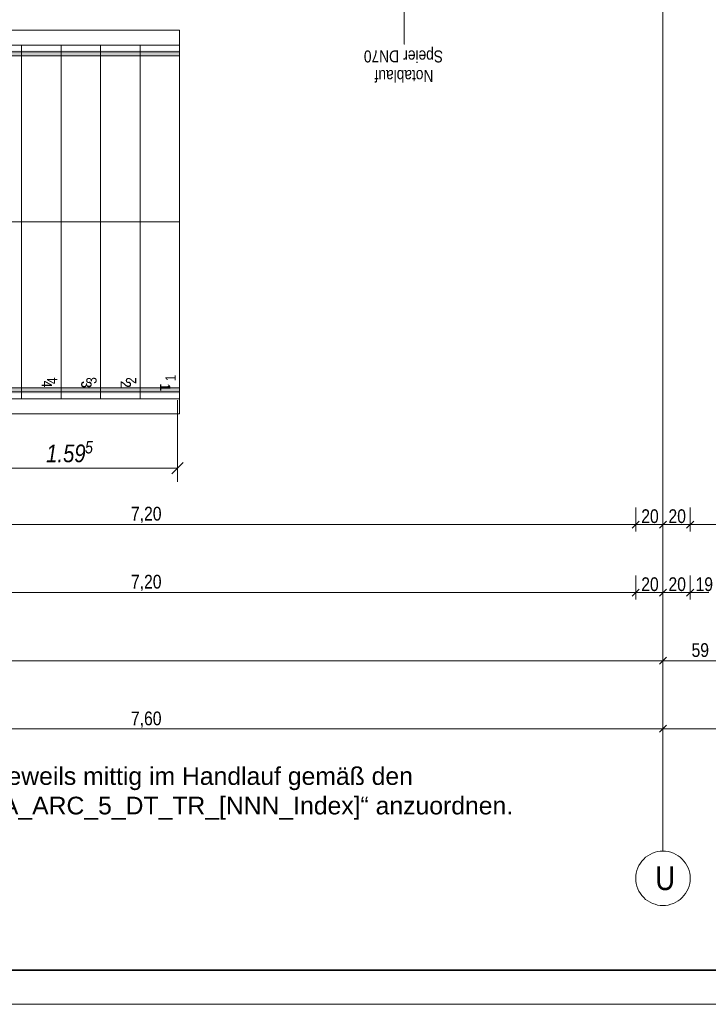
# Model space of a CAD drawing. Extents: x -420 to 300, y 62 to 1112.
# Tile 104 of 256: x -93 to 8, y 62 to 207. Entities that reach past the tile are written whole.
import ezdxf
from ezdxf.lldxf.tags import DXFTag

# ---------------------------------------------------------------- set-up
doc = ezdxf.new("R2010")
doc.units = 0
doc.layers.get('0').update_dxf_attribs({"lineweight": 13})
for name, color, linetype, lineweight, true_color in [('00_E_ST_Handlaufleuchte_Bem', 7, 'Continuous', 5, 0x7d7d00), ('00_E_ST_Handlaufleuchte–Handlauf-Position', 7, 'Continuous', 5, 0x0000b2), ('30 -35 Decken- 2.2 Treppen Außen', 9, 'Continuous', 9, 0x808080), ('70 -72 Beschriftung- 1 Beschriftung allgemein', 7, 'Continuous', 9, 0xff6633), ('70 -76 Bemaßung- 2 Allgemein', 9, 'Continuous', 5, 0x808080)]:
    doc.layers.add(name, color=color, linetype=linetype, lineweight=lineweight, true_color=true_color)
for name, color, linetype, lineweight in [('70 -71 Achsen- 1 Gebäudeachsen', 7, 'STRICHPUNKT2-A06CPUWML0', 18), ('iwb_Plankopf Rahmen', 7, 'Continuous', 35), ('Keine-A06CPUWIL0', 7, 'Continuous', 9)]:
    doc.layers.add(name, color=color, linetype=linetype, lineweight=lineweight)
doc.styles.get("Standard").update_dxf_attribs({"font": 'ARIALN.TTF'})
tags = doc.linetypes.add('STRICHPUNKT2-A06CPUWML0', pattern=[12.7, 6.35, -3.175, 0, -3.175]).pattern_tags.tags
tags[10:11] = [DXFTag(74, 4), DXFTag(75, 0), DXFTag(340, '0'), DXFTag(46, 0.0), DXFTag(50, 0.0), DXFTag(44, 0.0), DXFTag(45, 0.0)]
tags[8:9] = [DXFTag(74, 4), DXFTag(75, 0), DXFTag(340, '0'), DXFTag(46, 0.0), DXFTag(50, 0.0), DXFTag(44, 0.0), DXFTag(45, 0.0)]
tags[6:7] = [DXFTag(74, 4), DXFTag(75, 0), DXFTag(340, '0'), DXFTag(46, 0.0), DXFTag(50, 0.0), DXFTag(44, 0.0), DXFTag(45, 0.0)]
tags[4:5] = [DXFTag(74, 4), DXFTag(75, 0), DXFTag(340, '0'), DXFTag(46, 0.0), DXFTag(50, 0.0), DXFTag(44, 0.0), DXFTag(45, 0.0)]

# ---------------------------------------------------------------- blocks, each defined once
blk = doc.blocks.new('Referenz-A06CPUWNL0', base_point=(-395.24, 76.95))
at = {"layer": '30 -35 Decken- 2.2 Treppen Außen', "color": 0, "linetype": 'Continuous', "ltscale": 0.13}
for p, q in [((-69.3, 205.65), (-250.1, 205.65)), ((-250.1, 205.65), (-69.3, 205.65)), ((-69.3, 205.65), (-95.2, 205.65)), ((-69.3, 203.45), (-69.3, 205.65)), ((-69.3, 203.45), (-69.3, 205.65)), ((-69.3, 205.65), (-69.3, 203.45)), ((-250.1, 203.45), (-69.3, 203.45)), ((-69.3, 203.45), (-250.1, 203.45)), ((-92.5, 203.45), (-98.3, 203.45)), ((-92.5, 203.45), (-95.67, 203.45)), ((-95.67, 203.45), (-69.3, 203.45)), ((-86.7, 203.45), (-92.5, 203.45)), ((-92.5, 151.45), (-92.5, 203.45)), ((-86.7, 203.45), (-92.5, 203.45)), ((-92.5, 203.45), (-92.5, 151.45)), ((-80.9, 203.45), (-86.7, 203.45)), ((-86.7, 203.45), (-86.7, 151.45)), ((-80.9, 203.45), (-86.7, 203.45)), ((-86.7, 203.45), (-86.7, 151.45)), ((-75.1, 203.45), (-80.9, 203.45)), ((-80.9, 203.45), (-80.9, 151.45)), ((-75.1, 203.45), (-80.9, 203.45)), ((-80.9, 203.45), (-80.9, 151.45)), ((-69.3, 203.45), (-75.1, 203.45)), ((-75.1, 203.45), (-75.1, 151.45)), ((-69.3, 203.45), (-75.1, 203.45)), ((-75.1, 203.45), (-75.1, 151.45)), ((-69.3, 203.45), (-69.3, 151.45)), ((-69.3, 203.45), (-69.3, 151.45)), ((-250.1, 202.45), (-69.3, 202.45)), ((-69.3, 201.85), (-250.1, 201.85)), ((-96.01, 201.85), (-69.3, 201.85)), ((-69.3, 202.45), (-95.88, 202.45)), ((-69.3, 201.85), (-69.3, 202.45)), ((-69.3, 202.45), (-69.3, 201.85)), ((-69.3, 177.45), (-250.1, 177.45)), ((-69.3, 177.45), (-101.2, 177.45)), ((-69.3, 153.05), (-250.1, 153.05)), ((-250.1, 152.45), (-69.3, 152.45)), ((-69.3, 152.45), (-106.51, 152.45)), ((-106.38, 153.05), (-69.3, 153.05)), ((-69.3, 153.05), (-69.3, 152.45)), ((-69.3, 152.45), (-69.3, 153.05)), ((-69.3, 151.45), (-250.1, 151.45)), ((-69.3, 151.45), (-250.1, 151.45)), ((-69.3, 151.45), (-106.72, 151.45)), ((-98.3, 151.45), (-92.5, 151.45)), ((-92.5, 151.45), (-98.3, 151.45)), ((-86.7, 151.45), (-92.5, 151.45)), ((-86.7, 151.45), (-92.5, 151.45)), ((-80.9, 151.45), (-86.7, 151.45)), ((-80.9, 151.45), (-86.7, 151.45)), ((-75.1, 151.45), (-80.9, 151.45)), ((-75.1, 151.45), (-80.9, 151.45)), ((-69.3, 151.45), (-75.1, 151.45)), ((-69.3, 151.45), (-75.1, 151.45)), ((-69.3, 149.25), (-69.3, 151.45)), ((-69.3, 149.25), (-69.3, 151.45)), ((-69.3, 149.25), (-69.3, 151.45)), ((-250.1, 149.25), (-69.3, 149.25)), ((-250.1, 149.25), (-69.3, 149.25)), ((-107.19, 149.25), (-69.3, 149.25))]:
    blk.add_line(p, q, dxfattribs=at)
at = {"layer": '30 -35 Decken- 2.2 Treppen Außen', "color": 0}
for p, q in [((-69.3, 205.65), (-95.2, 205.65)), ((-69.3, 203.45), (-69.3, 205.65)), ((-95.67, 203.45), (-69.3, 203.45)), ((-92.5, 151.45), (-92.5, 203.45)), ((-86.7, 203.45), (-86.7, 151.45)), ((-80.9, 203.45), (-80.9, 151.45)), ((-75.1, 203.45), (-75.1, 151.45)), ((-69.3, 203.45), (-69.3, 151.45)), ((-96.01, 201.85), (-69.3, 201.85)), ((-69.3, 202.45), (-95.88, 202.45)), ((-69.3, 201.85), (-69.3, 202.45)), ((-69.3, 177.45), (-101.2, 177.45)), ((-69.3, 152.45), (-106.51, 152.45)), ((-106.38, 153.05), (-69.3, 153.05)), ((-69.3, 153.05), (-69.3, 152.45)), ((-69.3, 151.45), (-106.72, 151.45)), ((-69.3, 149.25), (-69.3, 151.45)), ((-107.19, 149.25), (-69.3, 149.25))]:
    blk.add_line(p, q, dxfattribs=at)
at = {"layer": '70 -71 Achsen- 1 Gebäudeachsen', "color": 0, "linetype": 'STRICHPUNKT2-A06CPUWML0', "ltscale": 0.18}
blk.add_line((1.7, 1084.39), (1.7, 84.95), dxfattribs=at)
at = {"layer": '70 -72 Beschriftung- 1 Beschriftung allgemein', "color": 0, "linetype": 'Continuous', "ltscale": 0.13}
blk.add_line((-36.3, 213.85), (-36.3, 203.56), dxfattribs=at)
at = {"layer": '70 -72 Beschriftung- 1 Beschriftung allgemein', "color": 0, "linetype": 'Continuous', "lineweight": 5, "ltscale": 0.13}
for p, q in [((-36.3, 203.56), (-36.31, 203.62)), ((-36.31, 203.62), (-36.28, 203.62)), ((-36.28, 203.62), (-36.3, 203.56))]:
    blk.add_line(p, q, dxfattribs=at)
at = {"layer": '70 -72 Beschriftung- 1 Beschriftung allgemein', "color": 0, "lineweight": 0}
for points in [[(-36.3, 203.62), (-36.3, 203.56), (-36.31, 203.62)], [(-36.3, 203.62), (-36.28, 203.62), (-36.3, 203.56)]]:
    blk.add_solid(points, dxfattribs=at)
at = {"layer": '70 -76 Bemaßung- 2 Allgemein', "color": 0, "linetype": 'Continuous', "ltscale": 0.13}
for p, q in [((-2.3, 135.45), (-2.3, 131.95)), ((-2.3, 135.45), (-2.3, 131.95)), ((1.7, 135.45), (1.7, 131.95)), ((1.7, 135.45), (1.7, 131.95)), ((5.7, 135.45), (5.7, 131.95)), ((5.7, 135.45), (5.7, 131.95)), ((-3.36, 132.95), (-145.24, 132.95)), ((-1.3, 132.95), (-3.36, 132.95)), ((-3.3, 132.95), (-1.24, 132.95)), ((0.64, 132.95), (-1.24, 132.95)), ((2.7, 132.95), (0.64, 132.95)), ((0.7, 132.95), (2.76, 132.95)), ((4.64, 132.95), (2.76, 132.95)), ((6.7, 132.95), (4.64, 132.95)), ((4.7, 132.95), (6.76, 132.95)), ((76.5, 132.95), (6.76, 132.95)), ((-2.3, 125.45), (-2.3, 121.95)), ((-2.3, 125.45), (-2.3, 121.95)), ((1.7, 125.45), (1.7, 121.95)), ((1.7, 125.45), (1.7, 121.95)), ((5.7, 125.45), (5.7, 121.95)), ((5.7, 125.45), (5.7, 121.95)), ((-3.36, 122.95), (-145.24, 122.95)), ((-1.3, 122.95), (-3.36, 122.95)), ((-3.3, 122.95), (-1.24, 122.95)), ((0.64, 122.95), (-1.24, 122.95)), ((2.7, 122.95), (0.64, 122.95)), ((0.7, 122.95), (2.76, 122.95)), ((4.64, 122.95), (2.76, 122.95)), ((6.7, 122.95), (4.64, 122.95)), ((4.7, 122.95), (6.76, 122.95)), ((8.44, 122.95), (6.76, 122.95)), ((1.7, 115.45), (1.7, 111.95)), ((1.7, 115.45), (1.7, 111.95)), ((0.64, 112.95), (-301.24, 112.95)), ((2.7, 112.95), (0.64, 112.95)), ((0.7, 112.95), (2.76, 112.95)), ((12.58, 112.95), (2.76, 112.95)), ((1.7, 104.95), (1.7, 101.95)), ((1.7, 104.95), (1.7, 101.95)), ((0.64, 102.95), (-149.24, 102.95)), ((2.2, 102.95), (0.64, 102.95)), ((2.23, 103.48), (1.17, 102.42)), ((1.17, 102.42), (2.23, 103.48)), ((1.2, 102.95), (2.76, 102.95)), ((76.5, 102.95), (2.76, 102.95))]:
    blk.add_line(p, q, dxfattribs=at)
at = {"layer": '70 -76 Bemaßung- 2 Allgemein', "color": 0, "linetype": 'Continuous', "lineweight": 20, "ltscale": 0.2}
for p, q in [((-1.77, 133.48), (-2.83, 132.42)), ((-2.83, 132.42), (-1.77, 133.48)), ((2.23, 133.48), (1.17, 132.42)), ((1.17, 132.42), (2.23, 133.48)), ((6.23, 133.48), (5.17, 132.42)), ((5.17, 132.42), (6.23, 133.48)), ((-1.77, 123.48), (-2.83, 122.42)), ((-2.83, 122.42), (-1.77, 123.48)), ((2.23, 123.48), (1.17, 122.42)), ((1.17, 122.42), (2.23, 123.48)), ((6.23, 123.48), (5.17, 122.42)), ((5.17, 122.42), (6.23, 123.48)), ((2.23, 113.48), (1.17, 112.42)), ((1.17, 112.42), (2.23, 113.48))]:
    blk.add_line(p, q, dxfattribs=at)
at = {"layer": 'Keine-A06CPUWIL0', "color": 0, "linetype": 'Continuous', "ltscale": 0.13}
for p, q in [((-1.13, 83.78), (-0.84, 84.05)), ((-0.84, 84.05), (-0.52, 84.28)), ((-0.52, 84.28), (-0.18, 84.48)), ((-0.18, 84.48), (0.17, 84.65)), ((0.17, 84.65), (0.54, 84.78)), ((0.54, 84.78), (0.92, 84.88)), ((0.92, 84.88), (1.31, 84.93)), ((1.31, 84.93), (1.7, 84.95)), ((1.7, 84.95), (2.09, 84.93)), ((2.09, 84.93), (2.48, 84.88)), ((2.48, 84.88), (2.86, 84.78)), ((2.86, 84.78), (3.23, 84.65)), ((3.23, 84.65), (3.59, 84.48)), ((3.59, 84.48), (3.92, 84.28)), ((3.92, 84.28), (4.24, 84.05)), ((4.24, 84.05), (4.53, 83.78)), ((-1.99, 82.48), (-1.83, 82.84)), ((-1.83, 82.84), (-1.62, 83.18)), ((-1.62, 83.18), (-1.39, 83.49)), ((-1.39, 83.49), (-1.13, 83.78)), ((4.53, 83.78), (4.79, 83.49)), ((4.79, 83.49), (5.03, 83.18)), ((5.03, 83.18), (5.23, 82.84)), ((5.23, 82.84), (5.4, 82.48)), ((-2.3, 80.95), (-2.28, 81.35)), ((-2.28, 81.35), (-2.22, 81.73)), ((-2.22, 81.73), (-2.13, 82.11)), ((-2.13, 82.11), (-1.99, 82.48)), ((5.4, 82.48), (5.53, 82.11)), ((5.53, 82.11), (5.63, 81.73)), ((5.63, 81.73), (5.68, 81.35)), ((5.68, 81.35), (5.7, 80.95)), ((-2.28, 80.56), (-2.3, 80.95)), ((-2.22, 80.17), (-2.28, 80.56)), ((-2.13, 79.79), (-2.22, 80.17)), ((-1.99, 79.42), (-2.13, 79.79)), ((5.53, 79.79), (5.4, 79.42)), ((5.63, 80.17), (5.53, 79.79)), ((5.68, 80.56), (5.63, 80.17)), ((5.7, 80.95), (5.68, 80.56)), ((-1.83, 79.07), (-1.99, 79.42)), ((-1.62, 78.73), (-1.83, 79.07)), ((-1.39, 78.42), (-1.62, 78.73)), ((-1.13, 78.12), (-1.39, 78.42)), ((4.79, 78.42), (4.53, 78.12)), ((5.03, 78.73), (4.79, 78.42)), ((5.23, 79.07), (5.03, 78.73)), ((5.4, 79.42), (5.23, 79.07)), ((-0.84, 77.86), (-1.13, 78.12)), ((-0.52, 77.63), (-0.84, 77.86)), ((-0.18, 77.43), (-0.52, 77.63)), ((0.17, 77.26), (-0.18, 77.43)), ((0.54, 77.13), (0.17, 77.26)), ((0.92, 77.03), (0.54, 77.13)), ((1.31, 76.97), (0.92, 77.03)), ((1.7, 76.95), (1.31, 76.97)), ((2.09, 76.97), (1.7, 76.95)), ((2.48, 77.03), (2.09, 76.97)), ((2.86, 77.13), (2.48, 77.03)), ((3.23, 77.26), (2.86, 77.13)), ((3.59, 77.43), (3.23, 77.26)), ((3.92, 77.63), (3.59, 77.43)), ((4.24, 77.86), (3.92, 77.63)), ((4.53, 78.12), (4.24, 77.86))]:
    blk.add_line(p, q, dxfattribs=at)
at = {"layer": '30 -35 Decken- 2.2 Treppen Außen', "color": 0, "linetype": 'Continuous', "ltscale": 0.13, "char_height": 1.5103, "attachment_point": 1}
for s, insert, rotation in [('{\\fArial Narrow;1}', (-71.38, 154.02), 90.001), ('{\\fArial Narrow;4}', (-88.05, 154.11), 270.001), ('{\\fArial Narrow;4}', (-88.78, 153.62), 90.001), ('{\\fArial Narrow;3}', (-82.23, 154.06), 270.001), ('{\\fArial Narrow;3}', (-83, 153.66), 90.001), ('{\\fArial Narrow;2}', (-76.45, 154.08), 270.001), ('{\\fArial Narrow;2}', (-77.18, 153.65), 90.001), ('{\\fArial Narrow;1}', (-70.65, 153.71), 270.001)]:
    blk.add_mtext(s, dxfattribs=dict(at, insert=insert, rotation=rotation))
at = {"layer": '30 -35 Decken- 2.2 Treppen Außen', "color": 0, "linetype": 'ByBlock', "ltscale": 0.13, "char_height": 1.5103, "attachment_point": 1, "rotation": 270.001}
for s, insert in [('{\\fArial Narrow;4}', (-88.05, 154.09)), ('{\\fArial Narrow;3}', (-82.23, 154)), ('{\\fArial Narrow;2}', (-76.45, 154.03)), ('{\\fArial Narrow;1}', (-70.65, 153.52))]:
    blk.add_mtext(s, dxfattribs=dict(at, insert=insert))
at = {"layer": '70 -72 Beschriftung- 1 Beschriftung allgemein', "color": 0, "linetype": 'Continuous', "ltscale": 0.13, "char_height": 1.7621, "attachment_point": 1, "rotation": 180}
for s, insert in [('{\\fArial Narrow;DN70}', (-37.07, 200.9)), ('{\\fArial Narrow;Speier}', (-30.61, 200.9)), ('{\\fArial Narrow;Notablauf}', (-32.02, 198.02))]:
    blk.add_mtext(s, dxfattribs=dict(at, insert=insert))
at = {"layer": '70 -76 Bemaßung- 2 Allgemein', "color": 0, "linetype": 'Continuous', "ltscale": 0.13, "char_height": 2.0138, "attachment_point": 1}
for s, insert in [('{\\fArial Narrow;7,20}', (-76.44, 135.57)), ('{\\fArial Narrow;20}', (-1.49, 135.2)), ('{\\fArial Narrow;20}', (2.51, 135.2)), ('{\\fArial Narrow;7,20}', (-76.44, 125.57)), ('{\\fArial Narrow;20}', (-1.49, 125.2)), ('{\\fArial Narrow;20}', (2.51, 125.2)), ('{\\fArial Narrow;19}', (6.49, 125.2)), ('{\\fArial Narrow;59}', (5.9, 115.52)), ('{\\fArial Narrow;7,60}', (-76.44, 105.47))]:
    blk.add_mtext(s, dxfattribs=dict(at, insert=insert))
at = {"layer": 'Keine-A06CPUWIL0', "color": 0, "linetype": 'Continuous', "ltscale": 0.13, "insert": (0.57, 82.74), "char_height": 3.5241, "attachment_point": 1}
blk.add_mtext('{\\fArial Narrow;U}', dxfattribs=at)
blk = doc.blocks.new('Polygon-A06CPUZLL0', base_point=(-307.4, 152.25))
at = {"linetype": 'ByBlock', "lineweight": -2, "ltscale": 0.13}
blk.add_hatch(color=0, dxfattribs=at).paths.add_polyline_path([(-69.3, 152.25), (-307.4, 152.25), (-307.4, 374.05), (-306.6, 374.05), (-306.6, 153.05), (-69.3, 153.05)])
blk = doc.blocks.new('Polygon-A06CPUZNL0', base_point=(-263.9, 201.85))
at = {"linetype": 'ByBlock', "lineweight": -2, "ltscale": 0.13}
blk.add_hatch(color=0, dxfattribs=at).paths.add_polyline_path([(-69.3, 201.85), (-263.9, 201.85), (-263.9, 215.15), (-6.7, 215.15), (-6.7, 214.35), (-263.1, 214.35), (-263.1, 202.65), (-69.3, 202.65)])
blk = doc.blocks.new('Maß-A06CPV1BL0', base_point=(-102.35, 139.25))
at = {"color": 0, "linetype": 'ByBlock', "lineweight": -2, "ltscale": 0.13}
for p, q in [((-101.5, 139.25), (-101.5, 151.25)), ((-69.6, 139.25), (-69.6, 151.25)), ((-100.65, 142.1), (-102.35, 140.4)), ((-68.75, 142.1), (-70.44, 140.4)), ((-101.5, 141.25), (-69.6, 141.25))]:
    blk.add_line(p, q, dxfattribs=at)
at = {"color": 0, "linetype": 'ByBlock', "lineweight": -2, "ltscale": 0.13, "attachment_point": 1}
for s, insert, char_height in [('{\\fArial Narrow|b0|i1;1.59}', (-88.9, 144.72), 2.6), ('{\\fArial Narrow|b0|i1;5}', (-83.19, 145.24), 1.82)]:
    blk.add_mtext(s, dxfattribs=dict(at, insert=insert, char_height=char_height))

msp = doc.modelspace()

# ---------------------------------------------------------------- linework, layer by layer
at = {"layer": 'iwb_Plankopf Rahmen', "color": 8, "lineweight": 13, "ltscale": 0.13, "true_color": 0x808080}
msp.add_lwpolyline([(300.35, 62.43), (-419.65, 62.43), (-419.65, 1112.43), (300.35, 1112.43), (300.35, 62.43)], close=True, dxfattribs=at)
at = {"layer": 'iwb_Plankopf Rahmen', "ltscale": 0.35}
msp.add_lwpolyline([(-399.65, 67.43), (-399.65, 1107.43), (295.35, 1107.43), (295.35, 67.43), (-399.65, 67.43)], close=True, dxfattribs=at)

# ---------------------------------------------------------------- block references
at = {"color": 8, "lineweight": 13, "ltscale": 0.13, "true_color": 0x808080}
msp.add_blockref('Referenz-A06CPUWNL0', (-395.24, 76.95), dxfattribs=at)
at = {"layer": '00_E_ST_Handlaufleuchte_Bem', "ltscale": 0.13}
msp.add_blockref('Maß-A06CPV1BL0', (-102.35, 139.25), dxfattribs=at)
at = {"layer": '00_E_ST_Handlaufleuchte–Handlauf-Position', "ltscale": 0.13}
for name, p in [('Polygon-A06CPUZLL0', (-307.4, 152.25)), ('Polygon-A06CPUZNL0', (-263.9, 201.85))]:
    msp.add_blockref(name, p, dxfattribs=at)

# ---------------------------------------------------------------- texts
at = {"layer": '00_E_ST_Handlaufleuchte_Bem', "ltscale": 0.13, "char_height": 2.6, "attachment_point": 1}
for s, insert in [('{\\fArial;Handlaufleuchten sind jeweils mittig im Handlauf gemäß den }', (-132.33, 97.29)), ('{\\fArial;Architektur-Details „KRA_ARC_5_DT_TR_[NNN_Index]“ anzuordnen.}', (-132.33, 92.95))]:
    msp.add_mtext(s, dxfattribs=dict(at, insert=insert))

doc.saveas('drawing.dxf')
